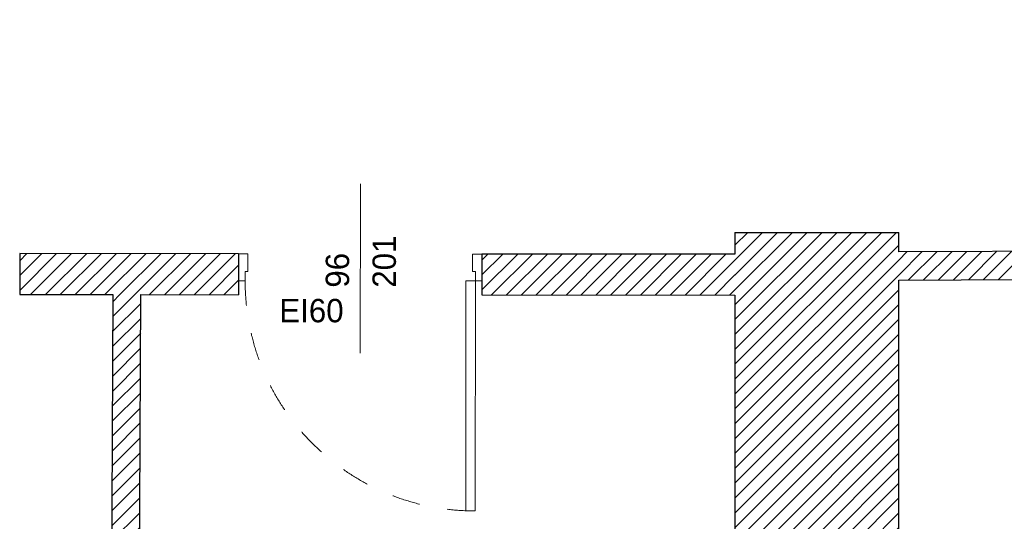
# Model space of a CAD drawing. Header units: millimetres. Extents: x -140780 to 266886, y -104422 to 233759.
# Tile 98 of 104: x 227383 to 231592, y 110062 to 112208. Entities that reach past the tile are written whole.
import ezdxf
from ezdxf.enums import TextEntityAlignment as Align

# ---------------------------------------------------------------- set-up
doc = ezdxf.new("R2010")
doc.units = ezdxf.units.MM
doc.header["$MEASUREMENT"] = 0
doc.linetypes.add('Przerywana', pattern=[240, 120, -120])
for name, color, linetype in [('Drzwi ArchiCAD', 7, 'Continuous'), ('KR_INW', 7, 'Continuous'), ('Znaczniki drzwi ArchiCADa', 7, 'Continuous')]:
    doc.layers.add(name, color=color, linetype=linetype)
for name, color, linetype, lineweight in [('Drzwi ArchiCAD_Nr_pióra__1', 7, 'Continuous', 13), ('Drzwi ArchiCAD_Nr_pióra__27', 7, 'Continuous', 25), ('KR_INW_Nr_pióra__101', 252, 'Continuous', 5), ('KR_INW_Nr_pióra__27', 7, 'Continuous', 25), ('KR_INW_Nr_pióra__47', 7, 'Continuous', 15), ('Znaczniki drzwi ArchiCADa_Nr_pióra__7', 7, 'Continuous', 13)]:
    doc.layers.add(name, color=color, linetype=linetype, lineweight=lineweight)
doc.layers.add('KR_INW_Nr_pióra__102', color=7, linetype='Continuous', lineweight=5, true_color=0xcccccc)
doc.layers.add('Znaczniki drzwi ArchiCADa_Nr_pióra__20', color=7, linetype='Continuous', lineweight=13, true_color=0xb00000)
doc.styles.add('GENERATED_STYLE_1', font='txt')
pattern_1 = [(45, (0, 0), (-31.819804, 31.819804), [])]

# ---------------------------------------------------------------- blocks, each defined once
blk = doc.blocks.new('Drzwi 19_22')
at = {"layer": 'Drzwi ArchiCAD_Nr_pióra__1', "linetype": 'Continuous'}
for p, q in [((452, 0), (452, 984)), ((452, 984), (492, 984)), ((492, 984), (492, 0)), ((-492, 0), (-520, 0)), ((-520, 0), (-520, -115)), ((-492, -40), (-492, 0)), ((492, 0), (452, 0)), ((520, 0), (492, 0)), ((492, 0), (492, -40)), ((520, -115), (520, 0)), ((-480, -40), (-492, -40)), ((-480, -115), (-480, -40)), ((492, -40), (480, -40)), ((480, -40), (480, -115)), ((-520, -115), (-480, -115)), ((480, -115), (520, -115))]:
    blk.add_line(p, q, dxfattribs=at)
at = {"layer": 'Drzwi ArchiCAD_Nr_pióra__1', "linetype": 'Przerywana'}
blk.add_arc((492, 0), 984, 90, 180, dxfattribs=at)
at = {"layer": 'Drzwi ArchiCAD_Nr_pióra__27', "linetype": 'Continuous'}
for p, q in [((-520, -115), (-520, 0)), ((520, -115), (520, 0))]:
    blk.add_line(p, q, dxfattribs=at)
blk = doc.blocks.new('Znacznik Wym 19_13')
at = {"layer": 'Znaczniki drzwi ArchiCADa_Nr_pióra__20', "linetype": 'Continuous'}
blk.add_line((0, -425), (0, 300), dxfattribs=at)
at = {"layer": 'Znaczniki drzwi ArchiCADa_Nr_pióra__7', "style": 'GENERATED_STYLE_1'}
for tag, rotation, p in [('AC_MarkerText_2', 90, (-17.6, -144.3)), ('AC_MarkerText_3', 90, (182.4, -144.3)), ('AC_MarkerText_5', 360, (-346, -322.6))]:
    blk.add_attdef(tag, text='', height=100, rotation=rotation, dxfattribs=at).set_placement(p, align=Align.BOTTOM_LEFT)
blk = doc.blocks.new('Ściana_46', base_point=(227382.7, 111207.3))
at = {"layer": 'KR_INW_Nr_pióra__101', "linetype": 'Continuous'}
h = blk.add_hatch(dxfattribs=at)
h.set_pattern_fill('Cegła_licówka', color=256, style=0, pattern_type=2)
h.set_pattern_definition(pattern_1)
h.paths.add_polyline_path([(227382.5, 111032.3), (228318.3, 111031.4), (228318.4, 111091.4), (228318.5, 111206.4), (227382.7, 111207.3)])
h = blk.add_hatch(dxfattribs=at)
h.set_pattern_fill('Cegła_licówka', color=256, style=0, pattern_type=2)
h.set_pattern_definition(pattern_1)
h.paths.add_polyline_path([(229358.3, 111030.5), (230440.1, 111029.5), (230440.1, 111204.5), (229358.5, 111205.5), (229358.4, 111090.5)])
at = {"layer": 'KR_INW_Nr_pióra__27', "linetype": 'Continuous'}
for p, q in [((228318.5, 111206.4), (228318.4, 111091.4)), ((229358.5, 111205.5), (229358.4, 111090.5)), ((228318.4, 111091.4), (228318.3, 111031.4)), ((229358.4, 111090.5), (229358.3, 111030.5))]:
    blk.add_line(p, q, dxfattribs=at)
at = {"layer": 'KR_INW_Nr_pióra__27', "linetype": 'Continuous', "flags": 128}
for points in [[(227382.7, 111207.3), (227382.5, 111032.3)], [(228318.5, 111206.4), (227382.7, 111207.3)], [(230440.1, 111204.5), (229358.5, 111205.5)], [(227382.5, 111032.3), (227780.5, 111031.9)], [(227900.5, 111031.8), (228318.3, 111031.4)], [(229358.3, 111030.5), (230440.1, 111029.5)]]:
    blk.add_lwpolyline(points, dxfattribs=at)
at = {"layer": 'Drzwi ArchiCAD', "linetype": 'Continuous', "xscale": -0.9999999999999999, "zscale": 1000, "rotation": 179.9471226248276}
blk.add_blockref('Drzwi 19_22', (228838.4, 111091), dxfattribs=at)
at = {"layer": 'Znaczniki drzwi ArchiCADa', "color": 14, "lineweight": 13, "true_color": 0xb00000}
ref = blk.add_blockref('Znacznik Wym 19_13', (228838.5, 111206), dxfattribs=dict(at, rotation=359.9471226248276))
ref.add_attrib('AC_MarkerText_2', '96', dxfattribs={"layer": 'Znaczniki drzwi ArchiCADa_Nr_pióra__7', "color": 7, "height": 100, "rotation": 89.9471, "style": 'GENERATED_STYLE_1'}).set_placement((228820.7, 111061.6), align=Align.BOTTOM_LEFT)
ref.add_attrib('AC_MarkerText_3', '201', dxfattribs={"layer": 'Znaczniki drzwi ArchiCADa_Nr_pióra__7', "color": 7, "height": 100, "rotation": 89.9471, "style": 'GENERATED_STYLE_1'}).set_placement((229020.7, 111061.4), align=Align.BOTTOM_LEFT)
ref.add_attrib('AC_MarkerText_5', 'EI60', dxfattribs={"layer": 'Znaczniki drzwi ArchiCADa_Nr_pióra__7', "color": 7, "height": 100, "rotation": 359.9471, "style": 'GENERATED_STYLE_1'}).set_placement((228492.2, 110883.7), align=Align.BOTTOM_LEFT)
blk = doc.blocks.new('*X309')
at = {"layer": 'KR_INW_Nr_pióra__102', "linetype": 'Continuous'}
for p, q in [((230447.3, 106996.2), (230439.7, 106999.6)), ((230490.2, 107000.2), (230481.2, 106996.2)), ((230500, 107001.6), (230490.2, 107000.2)), ((230509.8, 107000.2), (230500, 107001.6)), ((230518.8, 106996.2), (230509.8, 107000.2)), ((230561.7, 107000.2), (230552.7, 106996.2)), ((230571.4, 107001.6), (230561.7, 107000.2)), ((230581.2, 107000.2), (230571.4, 107001.6)), ((230590.2, 106996.2), (230581.2, 107000.2)), ((230628.9, 106998.4), (230624.1, 106996.2)), ((230454.9, 106989.9), (230447.3, 106996.2)), ((230460.5, 106981.8), (230454.9, 106989.9)), ((230463.7, 106972.5), (230460.5, 106981.8)), ((230461.9, 106953.1), (230464.1, 106962.6)), ((230464.1, 106962.6), (230463.7, 106972.5)), ((230464.9, 106972.5), (230464.4, 106962.6)), ((230464.4, 106962.6), (230466.7, 106953.1)), ((230468.1, 106981.8), (230464.9, 106972.5)), ((230473.6, 106989.9), (230468.1, 106981.8)), ((230481.2, 106996.2), (230473.6, 106989.9)), ((230526.4, 106989.9), (230518.8, 106996.2)), ((230531.9, 106981.8), (230526.4, 106989.9)), ((230535.1, 106972.5), (230531.9, 106981.8)), ((230533.3, 106953.1), (230535.6, 106962.6)), ((230535.6, 106962.6), (230535.1, 106972.5)), ((230536.3, 106972.5), (230535.9, 106962.6)), ((230535.9, 106962.6), (230538.1, 106953.1)), ((230539.5, 106981.8), (230536.3, 106972.5)), ((230545.1, 106989.9), (230539.5, 106981.8)), ((230552.7, 106996.2), (230545.1, 106989.9)), ((230597.8, 106989.9), (230590.2, 106996.2)), ((230603.4, 106981.8), (230597.8, 106989.9)), ((230604.1, 106979.6), (230603.4, 106981.8)), ((230616.5, 106989.9), (230615.1, 106987.9)), ((230624.1, 106996.2), (230616.5, 106989.9)), ((230439.7, 106921.2), (230457.1, 106944.4)), ((230457.1, 106944.4), (230461.9, 106953.1)), ((230466.7, 106953.1), (230471.4, 106944.4)), ((230492.9, 106915.9), (230471.4, 106944.4)), ((230499.4, 106900.3), (230492.9, 106915.9)), ((230507.1, 106915.9), (230501.2, 106901.7)), ((230507.1, 106915.9), (230528.6, 106944.4)), ((230528.6, 106944.4), (230533.3, 106953.1)), ((230538.1, 106953.1), (230542.9, 106944.4)), ((230548.2, 106937.3), (230542.9, 106944.4)), ((230439.7, 106868.8), (230440.3, 106868)), ((230440.3, 106868), (230449.9, 106862.8))]:
    blk.add_line(p, q, dxfattribs=at)
blk = doc.blocks.new('Ściana_47', base_point=(230440.1, 111297.9))
at = {"layer": 'KR_INW_Nr_pióra__101', "linetype": 'Continuous'}
h = blk.add_hatch(dxfattribs=at)
h.set_pattern_fill('Cegła_licówka', color=256, style=0, pattern_type=2)
h.set_pattern_definition(pattern_1)
h.paths.add_polyline_path([(231139.8, 107385.1), (231140.1, 111297.9), (230440.1, 111297.9), (230439.8, 107385.1)])
h = blk.add_hatch(dxfattribs=at)
h.set_pattern_fill('Cegła_licówka', color=256, style=0, pattern_type=2)
h.set_pattern_definition(pattern_1)
h.paths.add_polyline_path([(230439.7, 107005.1), (230637.8, 107005.1), (231139.8, 107385.1), (230439.8, 107385.1)])
at = {"layer": 'KR_INW_Nr_pióra__27', "linetype": 'Continuous'}
blk.add_line((230637.8, 107005.1), (230439.7, 107005.1), dxfattribs=at)
at = {"layer": 'KR_INW_Nr_pióra__27', "linetype": 'Continuous', "flags": 128}
for points in [[(230440.1, 111297.9), (230440.1, 111204.5)], [(230440.1, 111297.9), (231140.1, 111297.9)], [(231140.1, 111214.3), (231140.1, 111297.9)], [(231139.8, 107385.1), (231140.1, 111094.3)], [(230440.1, 111029.5), (230439.9, 108316.9)], [(230439.8, 107936.9), (230439.7, 107005.1)]]:
    blk.add_lwpolyline(points, dxfattribs=at)
at = {"layer": 'KR_INW_Nr_pióra__47', "linetype": 'Continuous', "flags": 128}
blk.add_lwpolyline([(230439.7, 106855.1), (230439.7, 107005.1)], dxfattribs=at)
at = {"layer": 'KR_INW'}
blk.add_blockref('*X309', (0, 0), dxfattribs=at)
blk = doc.blocks.new('Drzwi 19_23')
at = {"layer": 'Drzwi ArchiCAD_Nr_pióra__1', "linetype": 'Continuous'}
for p, q in [((452, 0), (452, 984)), ((452, 984), (492, 984)), ((492, 984), (492, 0)), ((-492, 0), (-520, 0)), ((-520, 0), (-520, -115)), ((-492, -40), (-492, 0)), ((492, 0), (452, 0)), ((520, 0), (492, 0)), ((492, 0), (492, -40)), ((520, -115), (520, 0)), ((-480, -40), (-492, -40)), ((-480, -115), (-480, -40)), ((492, -40), (480, -40)), ((480, -40), (480, -115)), ((-520, -115), (-480, -115)), ((480, -115), (520, -115))]:
    blk.add_line(p, q, dxfattribs=at)
at = {"layer": 'Drzwi ArchiCAD_Nr_pióra__1', "linetype": 'Przerywana'}
blk.add_arc((492, 0), 984, 90, 180, dxfattribs=at)
at = {"layer": 'Drzwi ArchiCAD_Nr_pióra__27', "linetype": 'Continuous'}
for p, q in [((-520, 0), (-520, -115)), ((520, 0), (520, -115))]:
    blk.add_line(p, q, dxfattribs=at)
blk = doc.blocks.new('Znacznik Wym 19_14')
at = {"layer": 'Znaczniki drzwi ArchiCADa_Nr_pióra__20', "linetype": 'Continuous'}
blk.add_line((0, 250), (0, -420), dxfattribs=at)
at = {"layer": 'Znaczniki drzwi ArchiCADa_Nr_pióra__7', "style": 'GENERATED_STYLE_1'}
blk.add_attdef('AC_MarkerText_5', text='', height=100, dxfattribs=at).set_placement((108.8, 44.2), align=Align.BOTTOM_LEFT)
for tag, p in [('AC_MarkerText_3', (-182.4, 30.7)), ('AC_MarkerText_2', (17.6, 30.7))]:
    blk.add_attdef(tag, text='', height=100, rotation=270, dxfattribs=at).set_placement(p, align=Align.BOTTOM_LEFT)
blk = doc.blocks.new('Ściana_48', base_point=(230440.1, 111210.6))
at = {"layer": 'KR_INW_Nr_pióra__101', "linetype": 'Continuous'}
h = blk.add_hatch(dxfattribs=at)
h.set_pattern_fill('Cegła_licówka', color=256, style=0, pattern_type=2)
h.set_pattern_definition(pattern_1)
h.paths.add_polyline_path([(231140.1, 111094.3), (231940.6, 111098.4), (231940.6, 111103.4), (231940, 111218.4), (231140.1, 111214.3)])
h = blk.add_hatch(dxfattribs=at)
h.set_pattern_fill('Cegła_licówka', color=256, style=0, pattern_type=2)
h.set_pattern_definition(pattern_1)
h.paths.add_polyline_path([(234078, 111229.6), (232980, 111223.9), (232980.6, 111108.9), (232980.6, 111103.9), (234079.3, 111109.6)])
at = {"layer": 'KR_INW_Nr_pióra__27', "linetype": 'Continuous'}
for p, q in [((231940, 111218.4), (231940.6, 111103.4)), ((232980, 111223.9), (232980.6, 111108.9)), ((231940.6, 111103.4), (231940.6, 111098.4)), ((232980.6, 111108.9), (232980.6, 111103.9))]:
    blk.add_line(p, q, dxfattribs=at)
at = {"layer": 'KR_INW_Nr_pióra__27', "linetype": 'Continuous', "flags": 128}
for points in [[(231940, 111218.4), (231140.1, 111214.3)], [(234078, 111229.6), (232980, 111223.9)], [(231140.1, 111094.3), (231940.6, 111098.4)], [(232980.6, 111103.9), (234079.3, 111109.6)]]:
    blk.add_lwpolyline(points, dxfattribs=at)
at = {"layer": 'Drzwi ArchiCAD', "linetype": 'Continuous', "zscale": 1000, "rotation": 0.2983996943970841}
blk.add_blockref('Drzwi 19_23', (232460, 111221.2), dxfattribs=at)
at = {"layer": 'Znaczniki drzwi ArchiCADa', "color": 14, "lineweight": 13, "true_color": 0xb00000}
ref = blk.add_blockref('Znacznik Wym 19_14', (232460, 111221.2), dxfattribs=dict(at, rotation=0.2983996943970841))
ref.add_attrib('AC_MarkerText_2', '96', dxfattribs={"layer": 'Znaczniki drzwi ArchiCADa_Nr_pióra__7', "color": 7, "height": 100, "rotation": 270.2984, "style": 'GENERATED_STYLE_1'}).set_placement((232477.7, 111251.9), align=Align.BOTTOM_LEFT)
ref.add_attrib('AC_MarkerText_3', '201', dxfattribs={"layer": 'Znaczniki drzwi ArchiCADa_Nr_pióra__7', "color": 7, "height": 100, "rotation": 270.2984, "style": 'GENERATED_STYLE_1'}).set_placement((232277.7, 111250.9), align=Align.BOTTOM_LEFT)
ref.add_attrib('AC_MarkerText_5', 'EI30', dxfattribs={"layer": 'Znaczniki drzwi ArchiCADa_Nr_pióra__7', "color": 7, "height": 100, "rotation": 0.2984, "style": 'GENERATED_STYLE_1'}).set_placement((232568.8, 111265.9), align=Align.BOTTOM_LEFT)
blk = doc.blocks.new('Ściana_57', base_point=(227781.3, 111206.9))
at = {"layer": 'KR_INW_Nr_pióra__101', "linetype": 'Continuous'}
h = blk.add_hatch(dxfattribs=at)
h.set_pattern_fill('Cegła_licówka', color=256, style=0, pattern_type=2)
h.set_pattern_definition(pattern_1)
h.paths.add_polyline_path([(227780.5, 111031.9), (227767.8, 108292.1), (227887.8, 108293.3), (227900.5, 111031.8)])
at = {"layer": 'KR_INW_Nr_pióra__27', "linetype": 'Continuous', "flags": 128}
for points in [[(227780.5, 111031.9), (227767.8, 108292.1)], [(227887.8, 108293.3), (227900.5, 111031.8)]]:
    blk.add_lwpolyline(points, dxfattribs=at)

msp = doc.modelspace()

# ---------------------------------------------------------------- block references
at = {"layer": 'KR_INW'}
for name, p in [('Ściana_48', (230440.1, 111210.6)), ('Ściana_46', (227382.7, 111207.3)), ('Ściana_47', (230440.1, 111297.9)), ('Ściana_57', (227781.3, 111206.9))]:
    msp.add_blockref(name, p, dxfattribs=at)

doc.saveas('drawing.dxf')
